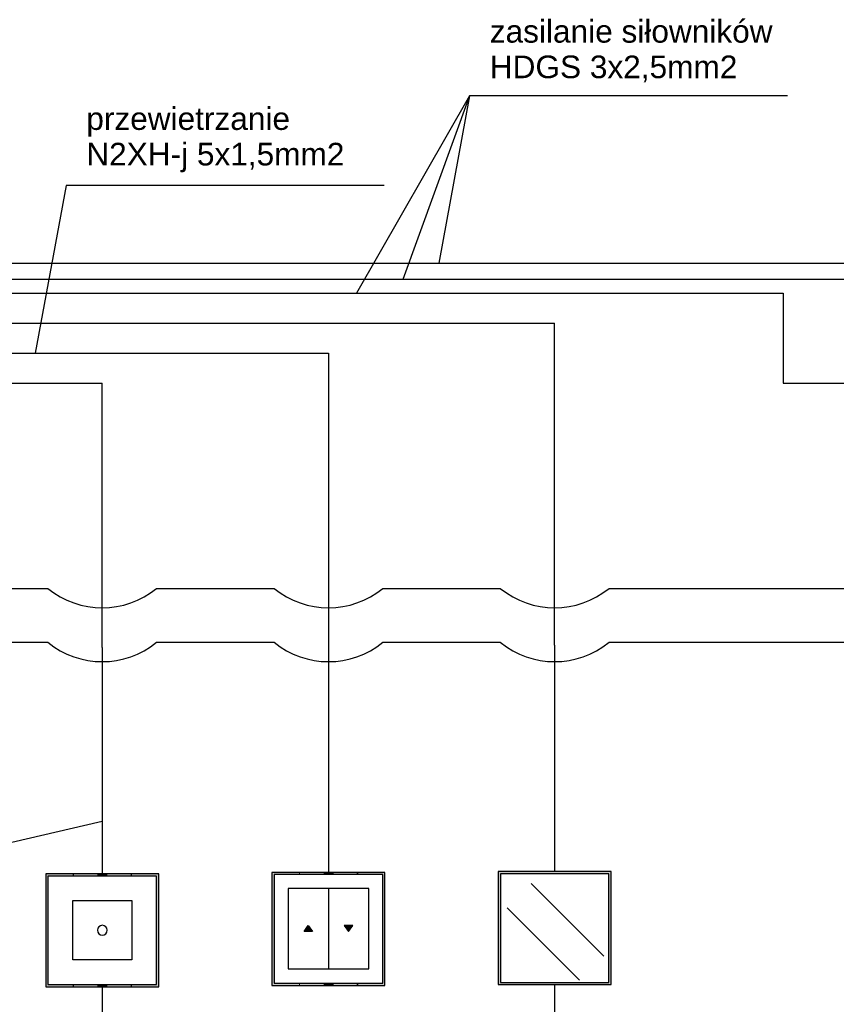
# Model space of a CAD drawing. Header units: millimetres. Extents: x 2709036 to 2756280, y 168165 to 192362.
# Tile 184 of 192: x 2745234 to 2748844, y 171578 to 175929. Entities that reach past the tile are written whole.
import ezdxf

# ---------------------------------------------------------------- set-up
doc = ezdxf.new("R2010")
doc.units = ezdxf.units.MM
doc.header["$MEASUREMENT"] = 0
for name, color, linetype in [('D+H Urządzenia', 30, 'Continuous'), ('DH_SO_HDGs', 3, 'Continuous'), ('DH_SO_HTKSH', 6, 'Continuous'), ('DH_SO_YDY', 140, 'Continuous'), ('DH_SO_YnTKSY', 1, 'Continuous')]:
    doc.layers.add(name, color=color, linetype=linetype)
doc.layers.add('Nowe_Opisy - Etykiety_Nr_pióra__20', color=1, linetype='Continuous', lineweight=13)
doc.styles.add('STYL_AUTOMATYCZNY_1', font='arial.ttf')

msp = doc.modelspace()

# ---------------------------------------------------------------- linework, layer by layer
at = {"color": 3}
for p, q in [((2744617.1, 173415.9), (2745358.4, 173415.9)), ((2745839, 173415.9), (2746358.7, 173415.9)), ((2746839.3, 173415.9), (2747358.4, 173415.9)), ((2747839, 173415.9), (2749492.7, 173415.9)), ((2744617.1, 173177.9), (2745358.4, 173177.9)), ((2745839, 173177.9), (2746358.7, 173177.9)), ((2746839.3, 173177.9), (2747358.4, 173177.9)), ((2747839, 173177.9), (2749492.7, 173177.9))]:
    msp.add_line(p, q, dxfattribs=at)
for centre in [(2745598.7, 173710.2), (2746599, 173710.2), (2747598.7, 173710.2), (2745598.7, 173472.2), (2746599, 173472.2), (2747598.7, 173472.2)]:
    msp.add_arc(centre, 380, 230.7685, 309.2315, dxfattribs=at)
at = {"layer": 'D+H Urządzenia'}
for p, q in [((2745348.7, 172155), (2745348.7, 172030)), ((2745473.7, 172155), (2745348.7, 172155)), ((2745358.7, 172145), (2745358.7, 172030)), ((2745473.7, 172145), (2745358.7, 172145)), ((2745598.7, 172155), (2745473.7, 172155)), ((2745598.7, 172145), (2745473.7, 172145)), ((2745723.7, 172155), (2745598.7, 172155)), ((2745723.7, 172145), (2745598.7, 172145)), ((2745848.7, 172155), (2745723.7, 172155)), ((2745838.7, 172145), (2745723.7, 172145)), ((2745838.7, 172030), (2745838.7, 172145)), ((2745848.7, 172030), (2745848.7, 172155)), ((2746348.7, 172161.1), (2746348.7, 172036.1)), ((2746473.7, 172161.1), (2746348.7, 172161.1)), ((2746358.7, 172151.1), (2746358.7, 172036.1)), ((2746473.7, 172151.1), (2746358.7, 172151.1)), ((2746598.7, 172161.1), (2746473.7, 172161.1)), ((2746598.7, 172151.1), (2746473.7, 172151.1)), ((2746723.7, 172161.1), (2746598.7, 172161.1)), ((2746723.7, 172151.1), (2746598.7, 172151.1)), ((2746848.7, 172161.1), (2746723.7, 172161.1)), ((2746838.7, 172151.1), (2746723.7, 172151.1)), ((2746838.7, 172036.1), (2746838.7, 172151.1)), ((2746848.7, 172036.1), (2746848.7, 172161.1)), ((2747473.7, 172165), (2747348.7, 172165)), ((2747348.7, 172165), (2747348.7, 172040)), ((2747473.7, 172155), (2747358.7, 172155)), ((2747358.7, 172155), (2747358.7, 172040)), ((2747598.7, 172165), (2747473.7, 172165)), ((2747473.7, 172165), (2747473.7, 172165)), ((2747598.7, 172155), (2747473.7, 172155)), ((2747723.7, 172165), (2747598.7, 172165)), ((2747723.7, 172155), (2747598.7, 172155)), ((2747848.7, 172165), (2747723.7, 172165)), ((2747838.7, 172155), (2747723.7, 172155)), ((2747838.7, 172040), (2747838.7, 172155)), ((2747848.7, 172040), (2747848.7, 172165)), ((2746776.7, 172090.4), (2746420.8, 172090.4)), ((2746420.8, 172090.4), (2746420.8, 171734.4)), ((2746598.7, 172090.4), (2746598.7, 171734.4)), ((2746776.7, 171734.4), (2746776.7, 172090.4)), ((2747495.5, 172111.2), (2747744.4, 171862.3)), ((2747348.7, 172040), (2747348.7, 171915)), ((2747358.7, 172040), (2747358.7, 171915)), ((2747838.7, 171915), (2747838.7, 172040)), ((2747848.7, 171915), (2747848.7, 172040)), ((2745348.7, 172030), (2745348.7, 171905)), ((2745358.7, 172030), (2745358.7, 171905)), ((2745468.3, 172036.5), (2745730.2, 172036.5)), ((2745468.3, 171774.6), (2745468.3, 172036.5)), ((2745730.2, 172036.5), (2745730.2, 171774.6)), ((2745838.7, 171905), (2745838.7, 172030)), ((2745848.7, 171905), (2745848.7, 172030)), ((2746348.7, 172036.1), (2746348.7, 171911.1)), ((2746358.7, 172036.1), (2746358.7, 171911.1)), ((2746838.7, 171911.1), (2746838.7, 172036.1)), ((2746848.7, 171911.1), (2746848.7, 172036.1)), ((2747388.8, 172004.5), (2747637.7, 171755.6)), ((2746348.7, 171911.1), (2746348.7, 171786.1)), ((2746358.7, 171911.1), (2746358.7, 171786.1)), ((2746490.8, 171899.1), (2746509.7, 171925.8)), ((2746509.7, 171925.8), (2746528.6, 171899.1)), ((2746668.8, 171925.8), (2746687.7, 171899.1)), ((2746706.6, 171925.8), (2746668.8, 171925.8)), ((2746687.7, 171899.1), (2746706.6, 171925.8)), ((2746838.7, 171786.1), (2746838.7, 171911.1)), ((2746848.7, 171786.1), (2746848.7, 171911.1)), ((2747348.7, 171915), (2747348.7, 171790)), ((2747358.7, 171915), (2747358.7, 171790)), ((2747838.7, 171790), (2747838.7, 171915)), ((2747848.7, 171790), (2747848.7, 171915)), ((2745348.7, 171905), (2745348.7, 171780)), ((2745358.7, 171905), (2745358.7, 171780)), ((2745838.7, 171780), (2745838.7, 171905)), ((2745848.7, 171780), (2745848.7, 171905)), ((2746528.6, 171899.1), (2746490.8, 171899.1)), ((2747744.4, 171862.3), (2747815.5, 171791.2)), ((2745348.7, 171780), (2745348.7, 171655)), ((2745358.7, 171780), (2745358.7, 171665)), ((2745838.7, 171665), (2745838.7, 171780)), ((2745848.7, 171655), (2745848.7, 171780)), ((2746348.7, 171786.1), (2746348.7, 171661.1)), ((2746358.7, 171786.1), (2746358.7, 171671.1)), ((2746838.7, 171671.1), (2746838.7, 171786.1)), ((2746848.7, 171661.1), (2746848.7, 171786.1)), ((2747348.7, 171790), (2747348.7, 171665)), ((2747358.7, 171790), (2747358.7, 171675)), ((2747838.7, 171675), (2747838.7, 171790)), ((2747848.7, 171665), (2747848.7, 171790)), ((2745730.2, 171774.6), (2745468.3, 171774.6)), ((2746420.8, 171734.4), (2746776.7, 171734.4)), ((2747637.7, 171755.6), (2747708.9, 171684.5)), ((2745348.7, 171655), (2745473.7, 171655)), ((2745358.7, 171665), (2745473.7, 171665)), ((2745473.7, 171665), (2745598.7, 171665)), ((2745473.7, 171655), (2745598.7, 171655)), ((2745598.7, 171665), (2745723.7, 171665)), ((2745598.7, 171655), (2745723.7, 171655)), ((2745723.7, 171665), (2745838.7, 171665)), ((2745723.7, 171655), (2745848.7, 171655)), ((2746348.7, 171661.1), (2746473.7, 171661.1)), ((2746358.7, 171671.1), (2746473.7, 171671.1)), ((2746473.7, 171671.1), (2746598.7, 171671.1)), ((2746473.7, 171661.1), (2746598.7, 171661.1)), ((2746598.7, 171671.1), (2746723.7, 171671.1)), ((2746598.7, 171661.1), (2746723.7, 171661.1)), ((2746723.7, 171671.1), (2746838.7, 171671.1)), ((2746723.7, 171661.1), (2746848.7, 171661.1)), ((2747348.7, 171665), (2747473.7, 171665)), ((2747358.7, 171675), (2747473.7, 171675)), ((2747473.7, 171675), (2747598.7, 171675)), ((2747473.7, 171665), (2747598.7, 171665)), ((2747598.7, 171675), (2747723.7, 171675)), ((2747598.7, 171665), (2747723.7, 171665)), ((2747723.7, 171675), (2747838.7, 171675)), ((2747723.7, 171665), (2747848.7, 171665))]:
    msp.add_line(p, q, dxfattribs=at)
for start, end in [(0, 180), (180, 0)]:
    msp.add_arc((2745599.3, 171905.5), 21.8, start, end, dxfattribs=at)
at = {"layer": 'D+H Urządzenia', "lineweight": 0, "extrusion": (0, 0, -1)}
for points in [[(-2745348.7, 171655), (-2745348.7, 172155), (-2745358.7, 171655)], [(-2745358.7, 171655), (-2745348.7, 172155), (-2745358.7, 172155)], [(-2745468.3, 172145), (-2745468.3, 172155), (-2745473.7, 172145)], [(-2745473.7, 172145), (-2745468.3, 172155), (-2745473.7, 172155)], [(-2745577.5, 172145), (-2745577.5, 172155), (-2745577.9, 172145)], [(-2745577.9, 172145), (-2745577.5, 172155), (-2745577.9, 172155)], [(-2745577.9, 172145), (-2745577.9, 172155), (-2745579.1, 172145)], [(-2745579.1, 172145), (-2745577.9, 172155), (-2745579.1, 172155)], [(-2745579.1, 172145), (-2745579.1, 172155), (-2745581.1, 172145)], [(-2745581.1, 172145), (-2745579.1, 172155), (-2745581.1, 172155)], [(-2745581.1, 172145), (-2745581.1, 172155), (-2745583.9, 172145)], [(-2745583.9, 172145), (-2745581.1, 172155), (-2745583.9, 172155)], [(-2745583.9, 172145), (-2745583.9, 172155), (-2745587.2, 172145)], [(-2745587.2, 172145), (-2745583.9, 172155), (-2745587.2, 172155)], [(-2745587.2, 172145), (-2745587.2, 172155), (-2745590.9, 172145)], [(-2745590.9, 172145), (-2745587.2, 172155), (-2745590.9, 172155)], [(-2745590.9, 172145), (-2745590.9, 172155), (-2745595, 172145)], [(-2745595, 172145), (-2745590.9, 172155), (-2745595, 172155)], [(-2745595, 172145), (-2745595, 172155), (-2745598.7, 172145)], [(-2745598.7, 172145), (-2745595, 172155), (-2745598.7, 172155)], [(-2745598.7, 172145), (-2745598.7, 172155), (-2745599.3, 172145)], [(-2745599.3, 172145), (-2745598.7, 172155), (-2745599.3, 172155)], [(-2745599.3, 172145), (-2745599.3, 172155), (-2745603.5, 172145)], [(-2745603.5, 172145), (-2745599.3, 172155), (-2745603.5, 172155)], [(-2745603.5, 172145), (-2745603.5, 172155), (-2745607.6, 172145)], [(-2745607.6, 172145), (-2745603.5, 172155), (-2745607.6, 172155)], [(-2745607.6, 172145), (-2745607.6, 172155), (-2745611.4, 172145)], [(-2745611.4, 172145), (-2745607.6, 172155), (-2745611.4, 172155)], [(-2745611.4, 172145), (-2745611.4, 172155), (-2745614.7, 172145)], [(-2745614.7, 172145), (-2745611.4, 172155), (-2745614.7, 172155)], [(-2745614.7, 172145), (-2745614.7, 172155), (-2745617.4, 172145)], [(-2745617.4, 172145), (-2745614.7, 172155), (-2745617.4, 172155)], [(-2745617.4, 172145), (-2745617.4, 172155), (-2745619.4, 172145)], [(-2745619.4, 172145), (-2745617.4, 172155), (-2745619.4, 172155)], [(-2745619.4, 172145), (-2745619.4, 172155), (-2745620.7, 172145)], [(-2745620.7, 172145), (-2745619.4, 172155), (-2745620.7, 172155)], [(-2745620.7, 172145), (-2745620.7, 172155), (-2745621.1, 172145)], [(-2745621.1, 172145), (-2745620.7, 172155), (-2745621.1, 172155)], [(-2745723.7, 172145), (-2745723.7, 172155), (-2745730.2, 172145)], [(-2745730.2, 172145), (-2745723.7, 172155), (-2745730.2, 172155)], [(-2745838.7, 171655), (-2745838.7, 172155), (-2745848.7, 171655)], [(-2745848.7, 171655), (-2745838.7, 172155), (-2745848.7, 172155)], [(-2746348.7, 171661.1), (-2746348.7, 172161.1), (-2746358.7, 171661.1)], [(-2746358.7, 171661.1), (-2746348.7, 172161.1), (-2746358.7, 172161.1)], [(-2746468.3, 172151.1), (-2746468.3, 172161.1), (-2746473.7, 172151.1)], [(-2746473.7, 172151.1), (-2746468.3, 172161.1), (-2746473.7, 172161.1)], [(-2746577.5, 172151.1), (-2746577.5, 172161.1), (-2746577.9, 172151.1)], [(-2746577.9, 172151.1), (-2746577.5, 172161.1), (-2746577.9, 172161.1)], [(-2746577.9, 172151.1), (-2746577.9, 172161.1), (-2746579.1, 172151.1)], [(-2746579.1, 172151.1), (-2746577.9, 172161.1), (-2746579.1, 172161.1)], [(-2746579.1, 172151.1), (-2746579.1, 172161.1), (-2746581.1, 172151.1)], [(-2746581.1, 172151.1), (-2746579.1, 172161.1), (-2746581.1, 172161.1)], [(-2746581.1, 172151.1), (-2746581.1, 172161.1), (-2746583.9, 172151.1)], [(-2746583.9, 172151.1), (-2746581.1, 172161.1), (-2746583.9, 172161.1)], [(-2746583.9, 172151.1), (-2746583.9, 172161.1), (-2746587.2, 172151.1)], [(-2746587.2, 172151.1), (-2746583.9, 172161.1), (-2746587.2, 172161.1)], [(-2746587.2, 172151.1), (-2746587.2, 172161.1), (-2746590.9, 172151.1)], [(-2746590.9, 172151.1), (-2746587.2, 172161.1), (-2746590.9, 172161.1)], [(-2746590.9, 172151.1), (-2746590.9, 172161.1), (-2746595, 172151.1)], [(-2746595, 172151.1), (-2746590.9, 172161.1), (-2746595, 172161.1)], [(-2746595, 172151.1), (-2746595, 172161.1), (-2746598.7, 172151.1)], [(-2746598.7, 172151.1), (-2746595, 172161.1), (-2746598.7, 172161.1)], [(-2746598.7, 172151.1), (-2746598.7, 172161.1), (-2746599.3, 172151.1)], [(-2746599.3, 172151.1), (-2746598.7, 172161.1), (-2746599.3, 172161.1)], [(-2746599.3, 172151.1), (-2746599.3, 172161.1), (-2746603.5, 172151.1)], [(-2746603.5, 172151.1), (-2746599.3, 172161.1), (-2746603.5, 172161.1)], [(-2746603.5, 172151.1), (-2746603.5, 172161.1), (-2746607.6, 172151.1)], [(-2746607.6, 172151.1), (-2746603.5, 172161.1), (-2746607.6, 172161.1)], [(-2746607.6, 172151.1), (-2746607.6, 172161.1), (-2746611.4, 172151.1)], [(-2746611.4, 172151.1), (-2746607.6, 172161.1), (-2746611.4, 172161.1)], [(-2746611.4, 172151.1), (-2746611.4, 172161.1), (-2746614.7, 172151.1)], [(-2746614.7, 172151.1), (-2746611.4, 172161.1), (-2746614.7, 172161.1)], [(-2746614.7, 172151.1), (-2746614.7, 172161.1), (-2746617.4, 172151.1)], [(-2746617.4, 172151.1), (-2746614.7, 172161.1), (-2746617.4, 172161.1)], [(-2746617.4, 172151.1), (-2746617.4, 172161.1), (-2746619.4, 172151.1)], [(-2746619.4, 172151.1), (-2746617.4, 172161.1), (-2746619.4, 172161.1)], [(-2746619.4, 172151.1), (-2746619.4, 172161.1), (-2746620.7, 172151.1)], [(-2746620.7, 172151.1), (-2746619.4, 172161.1), (-2746620.7, 172161.1)], [(-2746620.7, 172151.1), (-2746620.7, 172161.1), (-2746621.1, 172151.1)], [(-2746621.1, 172151.1), (-2746620.7, 172161.1), (-2746621.1, 172161.1)], [(-2746723.7, 172151.1), (-2746723.7, 172161.1), (-2746730.2, 172151.1)], [(-2746730.2, 172151.1), (-2746723.7, 172161.1), (-2746730.2, 172161.1)], [(-2746838.7, 171661.1), (-2746838.7, 172161.1), (-2746848.7, 171661.1)], [(-2746848.7, 171661.1), (-2746838.7, 172161.1), (-2746848.7, 172161.1)], [(-2747348.7, 171665), (-2747348.7, 172165), (-2747358.7, 171665)], [(-2747358.7, 171665), (-2747348.7, 172165), (-2747358.7, 172165)], [(-2747838.7, 171665), (-2747838.7, 172165), (-2747848.7, 171665)], [(-2747848.7, 171665), (-2747838.7, 172165), (-2747848.7, 172165)], [(-2746509.7, 171899.1), (-2746509.7, 171925.8), (-2746528.6, 171899.1)], [(-2746687.7, 171899.1), (-2746668.8, 171925.8), (-2746687.7, 171925.8)], [(-2746687.7, 171899.1), (-2746687.7, 171925.8), (-2746706.6, 171925.8)], [(-2745468.3, 171655), (-2745468.3, 171665), (-2745473.7, 171655)], [(-2745473.7, 171655), (-2745468.3, 171665), (-2745473.7, 171665)], [(-2745577.5, 171655), (-2745577.5, 171665), (-2745577.9, 171655)], [(-2745577.9, 171655), (-2745577.5, 171665), (-2745577.9, 171665)], [(-2745577.9, 171655), (-2745577.9, 171665), (-2745579.1, 171655)], [(-2745579.1, 171655), (-2745577.9, 171665), (-2745579.1, 171665)], [(-2745579.1, 171655), (-2745579.1, 171665), (-2745581.1, 171655)], [(-2745581.1, 171655), (-2745579.1, 171665), (-2745581.1, 171665)], [(-2745581.1, 171655), (-2745581.1, 171665), (-2745583.9, 171655)], [(-2745583.9, 171655), (-2745581.1, 171665), (-2745583.9, 171665)], [(-2745583.9, 171655), (-2745583.9, 171665), (-2745587.2, 171655)], [(-2745587.2, 171655), (-2745583.9, 171665), (-2745587.2, 171665)], [(-2745587.2, 171655), (-2745587.2, 171665), (-2745590.9, 171655)], [(-2745590.9, 171655), (-2745587.2, 171665), (-2745590.9, 171665)], [(-2745590.9, 171655), (-2745590.9, 171665), (-2745595, 171655)], [(-2745595, 171655), (-2745590.9, 171665), (-2745595, 171665)], [(-2745595, 171655), (-2745595, 171665), (-2745598.7, 171655)], [(-2745598.7, 171655), (-2745595, 171665), (-2745598.7, 171665)], [(-2745598.7, 171655), (-2745598.7, 171665), (-2745599.3, 171655)], [(-2745599.3, 171655), (-2745598.7, 171665), (-2745599.3, 171665)], [(-2745599.3, 171655), (-2745599.3, 171665), (-2745603.5, 171655)], [(-2745603.5, 171655), (-2745599.3, 171665), (-2745603.5, 171665)], [(-2745603.5, 171655), (-2745603.5, 171665), (-2745607.6, 171655)], [(-2745607.6, 171655), (-2745603.5, 171665), (-2745607.6, 171665)], [(-2745607.6, 171655), (-2745607.6, 171665), (-2745611.4, 171655)], [(-2745611.4, 171655), (-2745607.6, 171665), (-2745611.4, 171665)], [(-2745611.4, 171655), (-2745611.4, 171665), (-2745614.7, 171655)], [(-2745614.7, 171655), (-2745611.4, 171665), (-2745614.7, 171665)], [(-2745614.7, 171655), (-2745614.7, 171665), (-2745617.4, 171655)], [(-2745617.4, 171655), (-2745614.7, 171665), (-2745617.4, 171665)], [(-2745617.4, 171655), (-2745617.4, 171665), (-2745619.4, 171655)], [(-2745619.4, 171655), (-2745617.4, 171665), (-2745619.4, 171665)], [(-2745619.4, 171655), (-2745619.4, 171665), (-2745620.7, 171655)], [(-2745620.7, 171655), (-2745619.4, 171665), (-2745620.7, 171665)], [(-2745620.7, 171655), (-2745620.7, 171665), (-2745621.1, 171655)], [(-2745621.1, 171655), (-2745620.7, 171665), (-2745621.1, 171665)], [(-2745723.7, 171655), (-2745723.7, 171665), (-2745730.2, 171655)], [(-2745730.2, 171655), (-2745723.7, 171665), (-2745730.2, 171665)], [(-2746468.3, 171661.1), (-2746468.3, 171671.1), (-2746473.7, 171661.1)], [(-2746473.7, 171661.1), (-2746468.3, 171671.1), (-2746473.7, 171671.1)], [(-2746577.5, 171661.1), (-2746577.5, 171671.1), (-2746577.9, 171661.1)], [(-2746577.9, 171661.1), (-2746577.5, 171671.1), (-2746577.9, 171671.1)], [(-2746577.9, 171661.1), (-2746577.9, 171671.1), (-2746579.1, 171661.1)], [(-2746579.1, 171661.1), (-2746577.9, 171671.1), (-2746579.1, 171671.1)], [(-2746579.1, 171661.1), (-2746579.1, 171671.1), (-2746581.1, 171661.1)], [(-2746581.1, 171661.1), (-2746579.1, 171671.1), (-2746581.1, 171671.1)], [(-2746581.1, 171661.1), (-2746581.1, 171671.1), (-2746583.9, 171661.1)], [(-2746583.9, 171661.1), (-2746581.1, 171671.1), (-2746583.9, 171671.1)], [(-2746583.9, 171661.1), (-2746583.9, 171671.1), (-2746587.2, 171661.1)], [(-2746587.2, 171661.1), (-2746583.9, 171671.1), (-2746587.2, 171671.1)], [(-2746587.2, 171661.1), (-2746587.2, 171671.1), (-2746590.9, 171661.1)], [(-2746590.9, 171661.1), (-2746587.2, 171671.1), (-2746590.9, 171671.1)], [(-2746590.9, 171661.1), (-2746590.9, 171671.1), (-2746595, 171661.1)], [(-2746595, 171661.1), (-2746590.9, 171671.1), (-2746595, 171671.1)], [(-2746595, 171661.1), (-2746595, 171671.1), (-2746598.7, 171661.1)], [(-2746598.7, 171661.1), (-2746595, 171671.1), (-2746598.7, 171671.1)], [(-2746598.7, 171661.1), (-2746598.7, 171671.1), (-2746599.3, 171661.1)], [(-2746599.3, 171661.1), (-2746598.7, 171671.1), (-2746599.3, 171671.1)], [(-2746599.3, 171661.1), (-2746599.3, 171671.1), (-2746603.5, 171661.1)], [(-2746603.5, 171661.1), (-2746599.3, 171671.1), (-2746603.5, 171671.1)], [(-2746603.5, 171661.1), (-2746603.5, 171671.1), (-2746607.6, 171661.1)], [(-2746607.6, 171661.1), (-2746603.5, 171671.1), (-2746607.6, 171671.1)], [(-2746607.6, 171661.1), (-2746607.6, 171671.1), (-2746611.4, 171661.1)], [(-2746611.4, 171661.1), (-2746607.6, 171671.1), (-2746611.4, 171671.1)], [(-2746611.4, 171661.1), (-2746611.4, 171671.1), (-2746614.7, 171661.1)], [(-2746614.7, 171661.1), (-2746611.4, 171671.1), (-2746614.7, 171671.1)], [(-2746614.7, 171661.1), (-2746614.7, 171671.1), (-2746617.4, 171661.1)], [(-2746617.4, 171661.1), (-2746614.7, 171671.1), (-2746617.4, 171671.1)], [(-2746617.4, 171661.1), (-2746617.4, 171671.1), (-2746619.4, 171661.1)], [(-2746619.4, 171661.1), (-2746617.4, 171671.1), (-2746619.4, 171671.1)], [(-2746619.4, 171661.1), (-2746619.4, 171671.1), (-2746620.7, 171661.1)], [(-2746620.7, 171661.1), (-2746619.4, 171671.1), (-2746620.7, 171671.1)], [(-2746620.7, 171661.1), (-2746620.7, 171671.1), (-2746621.1, 171661.1)], [(-2746621.1, 171661.1), (-2746620.7, 171671.1), (-2746621.1, 171671.1)], [(-2746723.7, 171661.1), (-2746723.7, 171671.1), (-2746730.2, 171661.1)], [(-2746730.2, 171661.1), (-2746723.7, 171671.1), (-2746730.2, 171671.1)]]:
    msp.add_solid(points, dxfattribs=at)
at = {"layer": 'D+H Urządzenia', "lineweight": 0}
for points in [[(2745358.7, 172145), (2745358.7, 172155), (2745468.3, 172145)], [(2745468.3, 172145), (2745358.7, 172155), (2745468.3, 172155)], [(2745473.7, 172145), (2745473.7, 172155), (2745577.5, 172145)], [(2745577.5, 172145), (2745473.7, 172155), (2745577.5, 172155)], [(2745621.1, 172145), (2745621.1, 172155), (2745723.7, 172145)], [(2745723.7, 172145), (2745621.1, 172155), (2745723.7, 172155)], [(2745730.2, 172145), (2745730.2, 172155), (2745838.7, 172145)], [(2745838.7, 172145), (2745730.2, 172155), (2745838.7, 172155)], [(2746358.7, 172151.1), (2746358.7, 172161.1), (2746468.3, 172151.1)], [(2746468.3, 172151.1), (2746358.7, 172161.1), (2746468.3, 172161.1)], [(2746473.7, 172151.1), (2746473.7, 172161.1), (2746577.5, 172151.1)], [(2746577.5, 172151.1), (2746473.7, 172161.1), (2746577.5, 172161.1)], [(2746621.1, 172151.1), (2746621.1, 172161.1), (2746723.7, 172151.1)], [(2746723.7, 172151.1), (2746621.1, 172161.1), (2746723.7, 172161.1)], [(2746730.2, 172151.1), (2746730.2, 172161.1), (2746838.7, 172151.1)], [(2746838.7, 172151.1), (2746730.2, 172161.1), (2746838.7, 172161.1)], [(2747358.7, 172155), (2747358.7, 172165), (2747473.7, 172155)], [(2747473.7, 172155), (2747358.7, 172165), (2747473.7, 172165)], [(2747473.7, 172155), (2747473.7, 172165), (2747598.7, 172155)], [(2747598.7, 172155), (2747473.7, 172165), (2747598.7, 172165)], [(2747598.7, 172155), (2747598.7, 172165), (2747723.7, 172155)], [(2747723.7, 172155), (2747598.7, 172165), (2747723.7, 172165)], [(2747723.7, 172155), (2747723.7, 172165), (2747838.7, 172155)], [(2747838.7, 172155), (2747723.7, 172165), (2747838.7, 172165)], [(2746509.7, 171899.1), (2746490.8, 171899.1), (2746509.7, 171925.8)], [(2745358.7, 171655), (2745358.7, 171665), (2745468.3, 171655)], [(2745468.3, 171655), (2745358.7, 171665), (2745468.3, 171665)], [(2745473.7, 171655), (2745473.7, 171665), (2745577.5, 171655)], [(2745577.5, 171655), (2745473.7, 171665), (2745577.5, 171665)], [(2745621.1, 171655), (2745621.1, 171665), (2745723.7, 171655)], [(2745723.7, 171655), (2745621.1, 171665), (2745723.7, 171665)], [(2745730.2, 171655), (2745730.2, 171665), (2745838.7, 171655)], [(2745838.7, 171655), (2745730.2, 171665), (2745838.7, 171665)], [(2746358.7, 171661.1), (2746358.7, 171671.1), (2746468.3, 171661.1)], [(2746468.3, 171661.1), (2746358.7, 171671.1), (2746468.3, 171671.1)], [(2746473.7, 171661.1), (2746473.7, 171671.1), (2746577.5, 171661.1)], [(2746577.5, 171661.1), (2746473.7, 171671.1), (2746577.5, 171671.1)], [(2746621.1, 171661.1), (2746621.1, 171671.1), (2746723.7, 171661.1)], [(2746723.7, 171661.1), (2746621.1, 171671.1), (2746723.7, 171671.1)], [(2746730.2, 171661.1), (2746730.2, 171671.1), (2746838.7, 171661.1)], [(2746838.7, 171661.1), (2746730.2, 171671.1), (2746838.7, 171671.1)], [(2747358.7, 171665), (2747358.7, 171675), (2747473.7, 171665)], [(2747473.7, 171665), (2747358.7, 171675), (2747473.7, 171675)], [(2747473.7, 171665), (2747473.7, 171675), (2747598.7, 171665)], [(2747598.7, 171665), (2747473.7, 171675), (2747598.7, 171675)], [(2747598.7, 171665), (2747598.7, 171675), (2747723.7, 171665)], [(2747723.7, 171665), (2747598.7, 171675), (2747723.7, 171675)], [(2747723.7, 171665), (2747723.7, 171675), (2747838.7, 171665)], [(2747838.7, 171665), (2747723.7, 171675), (2747838.7, 171675)]]:
    msp.add_solid(points, dxfattribs=at)
at = {"layer": 'DH_SO_HDGs', "color": 252}
for p, q in [((2747222.4, 175593), (2746722.6, 174720.4)), ((2747222.4, 175593), (2746926.9, 174780.9)), ((2747222.4, 175593), (2747086, 174852.8)), ((2748628.5, 175593), (2747222.4, 175593)), ((2745438.7, 175195.9), (2745302.3, 174455.6)), ((2746844.8, 175195.9), (2745438.7, 175195.9)), ((2743638, 171930), (2745598.7, 172388.1))]:
    msp.add_line(p, q, dxfattribs=at)
at = {"layer": 'DH_SO_HDGs'}
for p, q in [((2744836.4, 174852.8), (2749853.3, 174852.8)), ((2748975.9, 174780.9), (2744820.3, 174780.9)), ((2744836.4, 174720.4), (2748608.7, 174720.4))]:
    msp.add_line(p, q, dxfattribs=at)
at = {"layer": 'DH_SO_HDGs', "ltscale": 5}
for p, q in [((2748608.7, 174720.4), (2748608.7, 174323.3)), ((2748608.7, 174323.3), (2749733, 174323.3))]:
    msp.add_line(p, q, dxfattribs=at)
at = {"layer": 'DH_SO_HTKSH'}
for p, q in [((2744836.4, 174323.3), (2745598.7, 174323.3)), ((2745598.7, 173155), (2745598.7, 174323.3)), ((2745598.7, 173155), (2745598.7, 172155)), ((2745598.7, 171655), (2745598.7, 170655))]:
    msp.add_line(p, q, dxfattribs=at)
at = {"layer": 'DH_SO_YDY'}
for p, q in [((2744836.4, 174455.6), (2746598.7, 174455.6)), ((2746598.7, 174455.6), (2746599.3, 172151.1))]:
    msp.add_line(p, q, dxfattribs=at)
at = {"layer": 'DH_SO_YnTKSY'}
for p, q in [((2744836.4, 174588), (2747598.7, 174588)), ((2747598.7, 173165), (2747598.7, 174588)), ((2747598.7, 173165), (2747598.7, 172165)), ((2747598.7, 171665), (2747598.7, 170665))]:
    msp.add_line(p, q, dxfattribs=at)

# ---------------------------------------------------------------- texts
at = {"layer": 'Nowe_Opisy - Etykiety_Nr_pióra__20', "color": 1, "linetype": 'Continuous', "lineweight": 13, "char_height": 150, "width": 2131.582, "attachment_point": 7, "line_spacing_factor": 0.941915, "style": 'STYL_AUTOMATYCZNY_1'}
for s, insert in [('\\C7;\\H0.666667x;zasilanie siłowników \\PHDGS 3x2,5mm2', (2747312, 175652)), ('{\\H0.666667x;\\C7;przewietrzanie \\PN2XH-j 5x1,5mm2 }', (2745528.3, 175254.8))]:
    msp.add_mtext(s, dxfattribs=dict(at, insert=insert))

doc.saveas('drawing.dxf')
